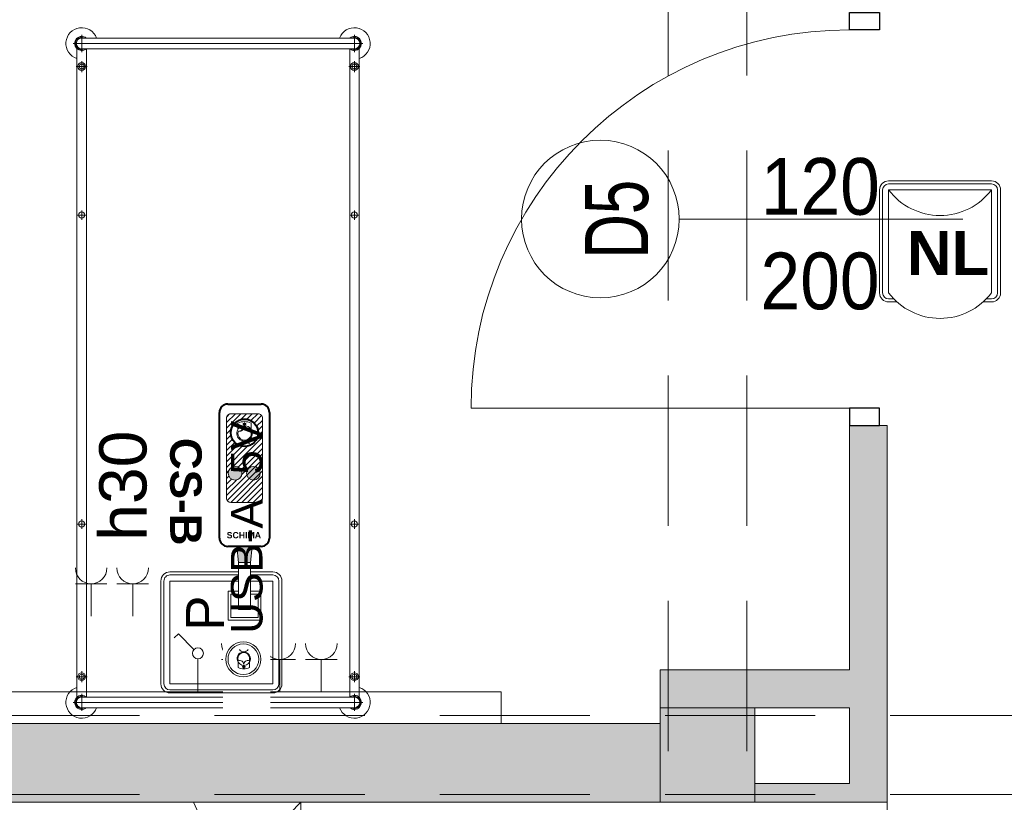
# Model space of a CAD drawing. Header units: centimetres. Extents: x -1253 to 21770, y -8842 to 3590.
# Tile 59 of 120: x -831 to -519, y 1833 to 2082. Entities that reach past the tile are written whole.
import ezdxf

# ---------------------------------------------------------------- set-up
doc = ezdxf.new("R2010")
doc.units = ezdxf.units.CM
for name, pattern in [('Dash', [60, 30, -30]), ('Hidden', [71.4375, 47.625, -23.8125]), ('Ponad', [39.688, 23.813, -15.875]), ('Ukryte', [71.438, 47.625, -23.813])]:
    doc.linetypes.add(name, pattern=pattern)
for name, color, linetype, lineweight in [('A-ANNO-NOTE', 131, 'Continuous', 9), ('A-AREA', 32, 'Continuous', 13), ('A-DETL', 90, 'Continuous', 9), ('A-DETL-GENF', 92, 'Continuous', 9), ('A-DETL-HDLN', 90, 'Ukryte', 9), ('A-DETL-MEDM', 33, 'Continuous', 13), ('A-DETL-THIN', 151, 'Continuous', 9), ('A-DOOR', 31, 'Continuous', 13), ('A-FLOR', 192, 'Continuous', 13), ('A-FLOR-OVHD', 1, 'Ponad', 9), ('A-WALL', 113, 'Continuous', 13), ('A-WALL-PATT', 111, 'Continuous', 13), ('I-FURN', 30, 'Continuous', 9), ('PRZYW_Elementy_inst_przyw', 7, 'Continuous', 9), ('Q-SPCQ', 91, 'Continuous', 9), ('S-COLS', 52, 'Continuous', 13)]:
    doc.layers.add(name, color=color, linetype=linetype, lineweight=lineweight)
doc.styles.add('adam', font='arialbd.ttf')
doc.styles.add('Arial', font='arial.ttf', dxfattribs={"width": 0.9, "height": 18})
doc.styles.add('Arial_1', font='arial.ttf', dxfattribs={"width": 0.7, "height": 20})
doc.styles.add('Arial_4', font='arial.ttf', dxfattribs={"height": 10})
doc.styles.add('Arial_5', font='arial.ttf', dxfattribs={"height": 12})
doc.styles.add('Arial_6', font='arial.ttf', dxfattribs={"height": 15})

# ---------------------------------------------------------------- blocks, each defined once
blk = doc.blocks.new('M_Concrete-Square-Column - 300 x 300mm-1795930-6_piętro IV __13_80 m_ - stan projektowany')
at = {"layer": 'S-COLS', "lineweight": 9}
blk.add_hatch(color=254, dxfattribs=at).paths.add_polyline_path([(15, -15), (15, 15), (-15, 15), (-15, -15)], flags=0)
for p, q in [((15, 15), (-15, 15)), ((-15, 15), (-15, -15)), ((15, -15), (15, 15)), ((-15, -15), (15, -15))]:
    blk.add_line(p, q, dxfattribs=at)
blk = doc.blocks.new('łóżko 195x90 typ FAMED _102039_ - łóżko 195x90 typ FAMED _102039_-1233017-6_piętro IV __13_80 m_ - stan projektowany')
at = {"layer": 'I-FURN'}
for p, q in [((-43.25, 101.53), (-43.25, 106.98)), ((43.25, 101.53), (43.25, 106.98)), ((45.97, 104.25), (-45.98, 104.25)), ((-43.25, 105.95), (43.25, 105.95)), ((-44.75, -103.1), (-44.75, 102.61)), ((-43.25, 102.55), (43.25, 102.55)), ((-41.75, 102.55), (-41.75, -103.1)), ((41.75, 102.61), (41.75, -103.05)), ((44.75, -103.1), (44.75, 102.61)), ((-45, 96.93), (-41.5, 96.93)), ((-43.25, 95.18), (-43.25, 98.68)), ((45, 96.93), (41.5, 96.93)), ((43.25, 95.18), (43.25, 98.68)), ((-43.25, 48.31), (-43.25, 51.31)), ((43.25, 48.31), (43.25, 51.31)), ((-44.75, 49.81), (-41.75, 49.81)), ((44.75, 49.81), (41.75, 49.81)), ((-43.25, -49.69), (-43.25, -46.69)), ((43.25, -49.69), (43.25, -46.69)), ((-44.75, -48.19), (-41.75, -48.19)), ((44.75, -48.19), (41.75, -48.19)), ((-45, -96.6), (-41.5, -96.6)), ((-43.25, -94.85), (-43.25, -98.35)), ((45, -96.6), (41.5, -96.6)), ((43.25, -94.85), (43.25, -98.35)), ((-43.25, -102.02), (-43.25, -107.47)), ((-43.25, -103.05), (43.25, -103.05)), ((43.25, -102.02), (43.25, -107.47)), ((-45.98, -104.75), (45.97, -104.75)), ((-43.25, -106.45), (43.25, -106.45))]:
    blk.add_line(p, q, dxfattribs=at)
for centre, radius in [((-43.25, 96.93), 1.25), ((-43.25, 96.93), 0.8), ((43.25, 96.93), 1.25), ((43.25, 96.93), 0.8), ((-43.25, 49.81), 1), ((43.25, 49.81), 1), ((-43.25, -48.19), 1), ((43.25, -48.19), 1), ((-43.25, -96.6), 1.25), ((-43.25, -96.6), 0.8), ((43.25, -96.6), 1.25), ((43.25, -96.6), 0.8)]:
    blk.add_circle(centre, radius, dxfattribs=at)
for centre, radius, start, end in [((-43.25, 104.25), 5, 19.8769, 252.5424), ((-43.25, 104.25), 2.23, 49.8221, 310.1779), ((-43.25, 104.25), 1.93, 62.0207, 297.9793), ((43.25, 104.25), 5, 287.4576, 160.1231), ((43.25, 104.25), 2.23, 229.8221, 130.1779), ((43.25, 104.25), 1.93, 242.0207, 117.9793), ((-43.25, 104.25), 1.7, 90, 270), ((43.25, 104.25), 1.7, 270, 90), ((-43.25, -104.75), 5, 107.4576, 340.1231), ((-43.25, -104.75), 2.23, 47.6113, 310.1779), ((-43.25, -104.75), 1.93, 62.0207, 297.9793), ((-43.25, -104.75), 1.7, 90, 270), ((43.25, -104.75), 5, 199.8769, 72.5424), ((43.25, -104.75), 2.23, 229.8221, 130.1779), ((43.25, -104.75), 1.93, 242.0207, 117.9793), ((43.25, -104.75), 1.7, 270, 90)]:
    blk.add_arc(centre, radius, start, end, dxfattribs=at)
blk = doc.blocks.new('Panel Gazowo Oswietleniowy 2 - Type 1-2423720-6_piętro IV __13_80 m_ - stan projektowany')
at = {"layer": 'Q-SPCQ'}
for p, q in [((47.5, 56.83), (57.5, 56.83)), ((52.5, 56.83), (52.5, 46.5)), ((60.67, 56.83), (70.67, 56.83)), ((65.67, 56.83), (65.67, 46.5)), ((80.18, 40.93), (78.87, 39.62)), ((85.12, 35.98), (80.18, 40.93)), ((86.36, 22.5), (86.36, 33)), ((93.87, 32.83), (103.87, 32.83)), ((98.87, 32.83), (98.87, 22.5)), ((107.33, 32.83), (117.33, 32.83)), ((112.33, 32.83), (112.33, 22.5)), ((120.5, 32.83), (130.5, 32.83)), ((125.5, 32.83), (125.5, 22.5)), ((-157.5, 22.5), (182.5, 22.5)), ((182.5, 22.5), (182.5, 12.5))]:
    blk.add_line(p, q, dxfattribs=at)
blk.add_circle((86.36, 34.75), 1.75, dxfattribs=at)
for centre, end in [((52.5, 61.83), 0), ((65.67, 61.83), 0), ((98.87, 37.83), 360), ((112.33, 37.83), 360), ((125.5, 37.83), 360)]:
    blk.add_arc(centre, 5, 180, end, dxfattribs=at)
blk = doc.blocks.new('DRZWI 1S - automatyczna etykieta - Drzwi 120-2386914-6_piętro IV __13_80 m_ - stan projektowany')
at = {"layer": 'A-DETL-GENF'}
for p, q in [((-65.5, 3.5), (-60, 3.5)), ((-65.5, -6), (-65.5, 3.5)), ((-60, 3.5), (-60, -6)), ((60, 3.5), (65.5, 3.5)), ((60, -6), (60, 3.5)), ((65.5, 3.5), (65.5, -6)), ((-60, -6), (-65.5, -6)), ((65.5, -6), (60, -6))]:
    blk.add_line(p, q, dxfattribs=at)
at = {"layer": 'A-DETL-MEDM', "lineweight": 25}
for p, q in [((-65.5, -6), (-65.5, 3.5)), ((-65.5, 3.5), (-60, 3.5)), ((-60, 3.5), (-60, -6)), ((60, 3.5), (60, -6)), ((65.5, 3.5), (60, 3.5)), ((65.5, -6), (65.5, 3.5)), ((-60, -6), (-65.5, -6)), ((60, -6), (65.5, -6))]:
    blk.add_line(p, q, dxfattribs=at)
at = {"layer": 'A-DOOR'}
blk.add_line((60, -6), (60, -126), dxfattribs=at)
blk.add_arc((60, -6), 120, 180, 270, dxfattribs=at)
blk = doc.blocks.new('LN-4kB')
for centre in [(0, 9.5), (0, -23.14)]:
    blk.add_arc(centre, 20.48, 217.175, 322.825)
at = {"layer": 'PRZYW_Elementy_inst_przyw'}
for p, q in [((16.32, 0), (-16.32, 0)), ((-19.2, -2.88), (-19.2, -35.52)), ((-18.24, -2.88), (-18.24, -35.52)), ((-16.32, -0.96), (16.32, -0.96)), ((18.24, -2.88), (18.24, -35.52)), ((19.2, -35.52), (19.2, -2.88)), ((-16.32, -37.44), (-14.67, -37.44)), ((14.67, -37.44), (16.32, -37.44)), ((-16.32, -38.4), (-13.67, -38.4)), ((13.67, -38.4), (16.32, -38.4))]:
    blk.add_line(p, q, dxfattribs=at)
at = {"layer": 'PRZYW_Elementy_inst_przyw', "color": 7}
for p, q in [((-16.32, -35.52), (-16.32, -2.88)), ((-16.32, -2.88), (16.32, -2.88)), ((16.32, -2.88), (16.32, -35.52))]:
    blk.add_line(p, q, dxfattribs=at)
at = {"layer": 'PRZYW_Elementy_inst_przyw'}
for centre, radius, start, end in [((-16.32, -2.88), 2.88, 90, 180), ((16.32, -2.88), 2.88, 0, 90), ((-16.32, -2.88), 1.92, 90, 180), ((16.32, -2.88), 1.92, 0, 90), ((-16.32, -35.52), 2.88, 180, 270), ((-16.32, -35.52), 1.92, 180, 270), ((16.32, -35.52), 2.88, 270, 0), ((16.32, -35.52), 1.92, 270, 0)]:
    blk.add_arc(centre, radius, start, end, dxfattribs=at)
at = {"layer": 'PRZYW_Elementy_inst_przyw', "color": 150, "lineweight": 5, "insert": (-10.49, -15.87), "char_height": 2.5, "width": 28.6554, "attachment_point": 1, "style": 'adam'}
blk.add_mtext('{\\H5.6x;\\C256;NL}', dxfattribs=at)
blk = doc.blocks.new('Ikona')
at = {"layer": 'PRZYW_Elementy_inst_przyw'}
h = blk.add_hatch(color=1, dxfattribs=at)
h.dxf.hatch_style = 1
h.paths.add_polyline_path([(-1065.97, 3801.31), (-1066.17, 3801.31), (-1066.17, 3801.08), (-1065.97, 3801.08)])
h.paths.add_polyline_path([(-1065.97, 3801.08), (-1066.17, 3801.08), (-1066.17, 3800.87), (-1065.97, 3800.87)])
h.paths.add_polyline_path([(-1065.74, 3801.08), (-1065.97, 3801.08), (-1065.97, 3800.87), (-1065.74, 3800.87)])
h.paths.add_polyline_path([(-1066.17, 3801.08), (-1066.41, 3801.08), (-1066.41, 3800.87), (-1066.17, 3800.87)])
h.paths.add_polyline_path([(-1065.97, 3800.87), (-1066.17, 3800.87), (-1066.17, 3800.64), (-1065.97, 3800.64)])
at = {"layer": 'PRZYW_Elementy_inst_przyw', "color": 1}
for p, q in [((-1067.65, 3799.71), (-1067.65, 3801.21)), ((-1064.49, 3799.71), (-1064.49, 3801.21))]:
    blk.add_line(p, q, dxfattribs=at)
for points in [[(-1065.74, 3801.08), (-1065.74, 3800.87), (-1066.41, 3800.87), (-1066.41, 3801.08)], [(-1066.17, 3801.31), (-1065.97, 3801.31), (-1065.97, 3800.64), (-1066.17, 3800.64)]]:
    blk.add_lwpolyline(points, close=True, dxfattribs=at)
for centre, radius, start, end in [((-1066.07, 3798.74), 1.85, 31.7978, 276.8309), ((-1066.07, 3798.03), 3.55, 63.5398, 116.4602), ((-1066.07, 3798.72), 1.65, 89.6447, 89.8927), ((-1066.06, 3798.68), 1.6, 156.7793, 23.2207), ((-1066.08, 3798.74), 1.86, 277.2029, 31.4258), ((-1066.07, 3795.45), 1.43, 32.8175, 147.1825)]:
    blk.add_arc(centre, radius, start, end, dxfattribs=at)
at = {"layer": 'PRZYW_Elementy_inst_przyw', "color": 1, "lineweight": 5}
for centre, start, end in [((-1067.2, 3800.4), 253.1892, 358.3615), ((-1064.92, 3800.4), 181.6385, 286.8108)]:
    blk.add_arc(centre, 1.14, start, end, dxfattribs=at)
blk = doc.blocks.new('CS-B')
at = {"layer": 'PRZYW_Elementy_inst_przyw', "lineweight": 5}
for color, points in [(252, [(-9.2, -41.4), (-5.42, -41.4), (-4.88, -46.5), (-9.75, -46.5)]), (256, [(-2.15, -69.7, 1), (-6.52, -69.7, 1)])]:
    blk.add_hatch(color=color, dxfattribs=at).paths.add_polyline_path(points)
h = blk.add_hatch(dxfattribs=at)
h.set_pattern_fill('ANSI31', color=252, scale=0.395406, angle=180, style=0)
h.set_pattern_definition([(225, (-523.8423, 9872.2787), (0.88771144, -0.88771144), [])])
h.paths.add_polyline_path([(-11.68, -60.46), (-2.94, -60.46, -0.414214), (-1.62, -61.77), (-1.62, -87.24, -0.414214), (-2.94, -88.55), (-11.68, -88.55, -0.414214), (-13, -87.24), (-13, -61.77, -0.414214)])
h.paths.add_polyline_path([(-2.96, -82.55, 1), (-11.66, -82.55, 1)], flags=16)
h.paths.add_polyline_path([(-2.15, -69.7, 1), (-6.52, -69.7, 1)], flags=16)
h.paths.add_polyline_path([(-9.41, -83.63, 1.700181), (-7.33, -79.89, 0.030049), (-7.62, -79.91, 0.544216)], flags=0)
h.paths.add_polyline_path([(-5.4, -83.1, 1.517175), (-9.28, -83.1, -0.49408), (-7.34, -84.49, -0.49408)], flags=0)
h.paths.add_polyline_path([(-7.77, -85.42), (-7.46, -85.42), (-7.46, -85.73), (-7.19, -85.73), (-7.19, -85.42), (-6.88, -85.42), (-6.88, -85.16), (-7.19, -85.16), (-7.19, -84.85), (-7.46, -84.85), (-7.46, -85.16), (-7.77, -85.16)], flags=0)
h = blk.add_hatch(color=256, dxfattribs=at)
edge = h.paths.add_edge_path()
edge.add_arc((-10.15, -69.7), 2.18, 0, 360)
at = {"layer": 'PRZYW_Elementy_inst_przyw'}
for p, q in [((16.32, 0), (-16.32, 0)), ((-19.2, -2.88), (-19.2, -22.6)), ((-18.24, -2.88), (-18.24, -22.35)), ((18.24, -2.88), (18.24, -35.52)), ((19.2, -35.52), (19.2, -2.88)), ((-19.2, -22.6), (-19.2, -35.52)), ((-18.24, -22.35), (-18.24, -35.52)), ((-16.32, -37.44), (-9.2, -37.44)), ((-5.42, -37.44), (16.32, -37.44)), ((-16.32, -38.4), (-9.2, -38.4)), ((-5.42, -38.4), (16.32, -38.4))]:
    blk.add_line(p, q, dxfattribs=at)
at = {"layer": 'PRZYW_Elementy_inst_przyw', "color": 0}
blk.add_line((-16.32, -0.96), (16.32, -0.96), dxfattribs=at)
at = {"layer": 'PRZYW_Elementy_inst_przyw', "color": 252}
for p, q in [((-9.75, -46.5), (-9.2, -41.4)), ((-5.91, -41.4), (-8.71, -41.4)), ((-4.88, -46.5), (-5.42, -41.4))]:
    blk.add_line(p, q, dxfattribs=at)
at = {"layer": 'PRZYW_Elementy_inst_przyw', "lineweight": 40}
for p, q in [((-12.6, -46.5), (-2.02, -46.5)), ((-15.24, -89), (-15.24, -49.13)), ((0.62, -49.13), (0.62, -89)), ((-2.02, -91.64), (-12.6, -91.64))]:
    blk.add_line(p, q, dxfattribs=at)
at = {"layer": 'PRZYW_Elementy_inst_przyw', "color": 7}
for points in [[(-16.32, -21.91), (-16.32, -2.88), (16.32, -2.88), (16.32, -35.52), (-5.42, -35.52)], [(-9.2, -35.52), (-16.32, -35.52), (-16.32, -21.91)]]:
    blk.add_lwpolyline(points, dxfattribs=at)
at = {"layer": 'PRZYW_Elementy_inst_przyw', "linetype": 'Continuous', "lineweight": 5}
blk.add_lwpolyline([(-9.2, -32.3), (-12.52, -32.3), (-12.52, -23.11), (-2.09, -23.11), (-2.09, -32.3), (-5.42, -32.3)], dxfattribs=at)
at = {"layer": 'PRZYW_Elementy_inst_przyw', "linetype": 'Hidden', "lineweight": 5}
blk.add_lwpolyline([(-9.2, -31.34), (-11.63, -31.34), (-11.63, -23.97), (-2.99, -23.97), (-2.99, -31.34), (-5.42, -31.34)], dxfattribs=at)
at = {"layer": 'PRZYW_Elementy_inst_przyw', "lineweight": 5}
blk.add_lwpolyline([(-9.2, -26.45), (-5.42, -26.45), (-5.42, -41.4), (-9.2, -41.4)], close=True, dxfattribs=at)
at = {"layer": 'PRZYW_Elementy_inst_przyw'}
blk.add_lwpolyline([(-2.94, -60.46, -0.414214), (-1.62, -61.77), (-1.62, -87.24, -0.414214), (-2.94, -88.55), (-11.68, -88.55, -0.414214), (-13, -87.24), (-13, -61.77, -0.414214), (-11.68, -60.46)], format="xyb", close=True, dxfattribs=at)
at = {"layer": 'PRZYW_Elementy_inst_przyw', "lineweight": 5}
for radius in [5.55, 4.87]:
    blk.add_circle((-6.96, -10.7), radius, dxfattribs=at)
at = {"layer": 'PRZYW_Elementy_inst_przyw'}
for centre in [(-10.15, -69.7), (-4.34, -69.7)]:
    blk.add_circle(centre, 2.18, dxfattribs=at)
at = {"layer": 'PRZYW_Elementy_inst_przyw', "lineweight": 40}
blk.add_circle((-7.31, -82.55), 4.35, dxfattribs=at)
at = {"layer": 'PRZYW_Elementy_inst_przyw'}
for centre, radius, start, end in [((-16.32, -2.88), 2.88, 90, 180), ((16.32, -2.88), 2.88, 0, 90), ((-16.32, -35.52), 2.88, 180, 270), ((-16.32, -35.52), 1.92, 180, 270), ((16.32, -35.52), 2.88, 270, 0), ((16.32, -35.52), 1.92, 270, 0)]:
    blk.add_arc(centre, radius, start, end, dxfattribs=at)
at = {"layer": 'PRZYW_Elementy_inst_przyw', "color": 0}
for centre, start, end in [((-16.32, -2.88), 90, 180), ((16.32, -2.88), 0, 90)]:
    blk.add_arc(centre, 1.92, start, end, dxfattribs=at)
at = {"layer": 'PRZYW_Elementy_inst_przyw', "lineweight": 40}
for centre, start, end in [((-12.6, -49.13), 90, 180), ((-2.02, -49.13), 0, 90), ((-12.6, -89), 180, 270), ((-2.02, -89), 270, 0)]:
    blk.add_arc(centre, 2.64, start, end, dxfattribs=at)
at = {"layer": 'PRZYW_Elementy_inst_przyw', "lineweight": 5, "xscale": 1.155937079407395, "yscale": 1.155937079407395, "zscale": 1.155937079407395}
blk.add_blockref('Ikona', (1225.21, -4402), dxfattribs=at)
at = {"layer": 'PRZYW_Elementy_inst_przyw', "lineweight": 5, "xscale": 1.318019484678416, "yscale": 1.318019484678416, "zscale": 1.318019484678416, "rotation": 180}
blk.add_blockref('Ikona', (-1412.43, 4924.47), dxfattribs=at)
at = {"layer": 'PRZYW_Elementy_inst_przyw', "insert": (-1.67, -51.05), "char_height": 3.295, "width": 10.5574, "attachment_point": 1, "rotation": 180, "style": 'adam'}
blk.add_mtext('{\\H0.6x;SCHIMA}', dxfattribs=at)
at = {"layer": 'PRZYW_Elementy_inst_przyw', "lineweight": 5, "insert": (6.26, -80.92), "char_height": 2.5, "width": 68.9633, "attachment_point": 1, "rotation": 90, "style": 'adam'}
blk.add_mtext('{\\H4x;CS-B}', dxfattribs=at)

msp = doc.modelspace()

# ---------------------------------------------------------------- hatches: boundary and pattern name
at = {"layer": 'A-WALL-PATT'}
h = msp.add_hatch(color=9, dxfattribs=at)
h.paths.add_polyline_path([(-555.62, 1833.33), (-555.62, 1952.83), (-567.62, 1952.83), (-567.62, 1833.33)], flags=0)
h.paths.add_polyline_path([(-555.62, 2173.83), (-555.62, 2482.83), (-567.62, 2482.83), (-567.62, 2173.83)], flags=0)
h.paths.add_polyline_path([(-555.62, 2703.83), (-555.62, 2824.33), (-567.62, 2824.33), (-567.62, 2703.83), (-558.12, 2703.83)], flags=0)
for points in [[(-567.62, 1863.33), (-567.62, 1875.33), (-627.62, 1875.33), (-627.62, 1863.33), (-597.62, 1863.33)], [(-628.34, 1833.33), (-627.62, 1833.33), (-627.62, 1858.33), (-1197.62, 1858.33), (-1197.62, 1833.33), (-719.31, 1833.33)], [(-567.62, 1833.33), (-567.62, 1839.33), (-597.62, 1839.33), (-597.62, 1833.33), (-582.85, 1833.33)]]:
    msp.add_hatch(color=9, dxfattribs=at).paths.add_polyline_path(points, flags=0)

# ---------------------------------------------------------------- linework, layer by layer
at = {"layer": 'A-ANNO-NOTE', "lineweight": 13}
msp.add_line((-531.62, 2018.33), (-621.62, 2018.33), dxfattribs=at)
msp.add_line((-531.62, 2018.33), (-621.62, 2018.33), dxfattribs=at)
msp.add_circle((-646.62, 2018.33), 25, dxfattribs=at)
at = {"layer": 'A-AREA', "lineweight": 9}
msp.add_line((-1037.41, 1533.33), (-741.62, 1833.33), dxfattribs=at)
at = {"layer": 'A-DETL', "linetype": 'Dash', "lineweight": 25}
msp.add_open_spline([(-552.77, 2638.57), (-478.91, 2638.57), (-476.08, 2638.57), (-439.12, 2638.57), (-439.12, 2601.62), (-439.12, 2598.79), (-439.12, 2573.54), (-439.12, 1655.82), (-439.12, 1618.87), (-439.12, 1616.04), (-439.12, 1512.36), (-439.12, 1509.53), (-439.12, 1472.57), (-476.08, 1472.57), (-478.91, 1472.57), (-555.62, 1472.57)], degree=3, knots=[0, 0, 0, 0, 1.242892, 2.082132, 2.921372, 3.63261, 13.975949, 24.692511, 35.163852, 36.732804, 37.928533, 39.497485, 40.336725, 41.175965, 42.450024, 42.450024, 42.450024, 42.450024], dxfattribs=at)
at = {"layer": 'A-DETL-HDLN'}
for p, q in [((-625.12, 420.83), (-625.12, 2793.33)), ((-600.12, 420.83), (-600.12, 2793.33)), ((-1197.62, 1835.83), (1172.38, 1835.83))]:
    msp.add_line(p, q, dxfattribs=at)
at = {"layer": 'A-DETL-THIN'}
msp.add_line((-775.62, 1833.33), (-741.62, 1758.33), dxfattribs=at)
at = {"layer": 'A-FLOR', "lineweight": 9}
msp.add_line((-741.62, 1833.33), (-741.62, 1533.33), dxfattribs=at)
at = {"layer": 'A-FLOR-OVHD'}
msp.add_line((-555.62, 1833.33), (-555.62, 1383.33), dxfattribs=at)
at = {"layer": 'A-WALL', "lineweight": 9}
for p, q in [((-567.62, 1952.83), (-567.62, 1875.33)), ((-555.62, 1952.83), (-558.12, 1952.83)), ((-555.62, 1833.33), (-555.62, 1952.83)), ((-567.62, 1875.33), (-627.62, 1875.33)), ((-627.62, 1875.33), (-627.62, 1863.33)), ((-597.62, 1863.33), (-567.62, 1863.33)), ((-567.62, 1863.33), (-567.62, 1839.33)), ((-627.62, 1858.33), (-1197.62, 1858.33)), ((-567.62, 1839.33), (-597.62, 1839.33)), ((-1197.62, 1833.33), (-627.62, 1833.33)), ((-597.62, 1833.33), (-555.62, 1833.33))]:
    msp.add_line(p, q, dxfattribs=at)

# ---------------------------------------------------------------- block references
at = {"layer": 'A-DOOR', "rotation": 269.9999999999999}
msp.add_blockref('DRZWI 1S - automatyczna etykieta - Drzwi 120-2386914-6_piętro IV __13_80 m_ - stan projektowany', (-561.62, 2018.33), dxfattribs=at)
at = {"layer": 'I-FURN'}
msp.add_blockref('łóżko 195x90 typ FAMED _102039_ - łóżko 195x90 typ FAMED _102039_-1233017-6_piętro IV __13_80 m_ - stan projektowany', (-767.87, 1969.77), dxfattribs=at)
at = {"layer": 'PRZYW_Elementy_inst_przyw', "color": 252, "lineweight": 5}
msp.add_blockref('LN-4kB', (-538.87, 2030.43), dxfattribs=at)
at = {"layer": 'Q-SPCQ'}
msp.add_blockref('Panel Gazowo Oswietleniowy 2 - Type 1-2423720-6_piętro IV __13_80 m_ - stan projektowany', (-860.62, 1845.83), dxfattribs=at)
at = {"layer": 'S-COLS', "lineweight": 9}
msp.add_blockref('M_Concrete-Square-Column - 300 x 300mm-1795930-6_piętro IV __13_80 m_ - stan projektowany', (-612.62, 1848.33), dxfattribs=at)

# ---------------------------------------------------------------- texts
at = {"layer": 'A-ANNO-NOTE', "lineweight": 211, "char_height": 18, "width": 38.07, "attachment_point": 5, "line_spacing_factor": 0.936439, "style": 'Arial'}
for s, insert in [('\\pxqc,t6.35,12.7,19.05,25.4,31.75,38.1,44.45,50.8,57.15,63.5,69.85,76.2,82.55,88.9,95.25,101.6,107.95,114.3,120.65,127,133.35,139.7,146.05,152.4,158.75,165.1,171.45,177.8,184.15,190.5,196.85,203.2;{120}', (-576.86, 2028.56)), ('\\pxqc,t6.35,12.7,19.05,25.4,31.75,38.1,44.45,50.8,57.15,63.5,69.85,76.2,82.55,88.9,95.25,101.6,107.95,114.3,120.65,127,133.35,139.7,146.05,152.4,158.75,165.1,171.45,177.8,184.15,190.5,196.85,203.2;{200}', (-576.95, 1998.56))]:
    msp.add_mtext(s, dxfattribs=dict(at, insert=insert))
at = {"layer": 'A-ANNO-NOTE', "lineweight": 211, "insert": (-641.33, 2018.26), "char_height": 20, "width": 25.97, "attachment_point": 5, "rotation": 90, "line_spacing_factor": 0.936439, "style": 'Arial_1'}
msp.add_mtext('\\pxqc,t4.445,8.89,13.335,17.78,22.225,26.67,31.115,35.56,40.005,44.45,48.895,53.34,57.785,62.23,66.675,71.12,75.565,80.01,84.455,88.9,93.345,97.79,102.235,106.68,111.125,115.57,120.015,124.46,128.905,133.35,137.795,142.24;{D5}', dxfattribs=at)

# ---------------------------------------------------------------- next in the draw order: texts
at = {"layer": 'A-ANNO-NOTE', "lineweight": 13, "rotation": 90, "line_spacing_factor": 0.936439, "bg_fill": 3, "box_fill_scale": 1.25, "bg_fill_color": 256, "bg_fill_true_color": 13158600, "bg_fill_transparency": 0}
for s, insert, char_height, width, attachment_point, style in [('\\pxqc,t12.7,25.4,38.1,50.8,63.5,76.2,88.9,101.6,114.3,127,139.7,152.4,165.1,177.8,190.5,203.2,215.9,228.6,241.3,254,266.7,279.4,292.1,304.8,317.5,330.2,342.9,355.6,368.3,381,393.7,406.4;{USB-A  5V}', (-758.7, 1920.56), 10, 113.1, 5, 'Arial_4'), ('\\pxt8.46667,16.93333,25.4,33.86667,42.33333,50.8,59.26667,67.73333,76.2,84.66667,93.13333,101.6,110.06667,118.53333,127,135.46667,143.93333,152.4,160.86667,169.33333,177.8,186.26667,194.73333,203.2,211.66667,220.13333,228.6,237.06667,245.53333,254,262.46667,270.93333;{h30}', (-805.56, 1916.27), 15, 36.764, 1, 'Arial_6')]:
    msp.add_mtext(s, dxfattribs=dict(at, insert=insert, char_height=char_height, width=width, attachment_point=attachment_point, style=style))

# ---------------------------------------------------------------- next in the draw order: linework, layer by layer
at = {"layer": 'A-DETL-HDLN'}
msp.add_line((-1197.62, 1860.83), (1172.38, 1860.83), dxfattribs=at)

# ---------------------------------------------------------------- next in the draw order: block references
at = {"layer": 'PRZYW_Elementy_inst_przyw', "lineweight": 5, "rotation": 180}
msp.add_blockref('CS-B', (-766.8, 1868), dxfattribs=at)

# ---------------------------------------------------------------- next in the draw order: texts
at = {"layer": 'A-ANNO-NOTE', "lineweight": 13, "insert": (-772.02, 1893.32), "char_height": 12, "width": 12.019, "attachment_point": 5, "rotation": 90, "line_spacing_factor": 0.936439, "style": 'Arial_5'}
msp.add_mtext('\\pxqc,t10.58333,21.16667,31.75,42.33333,52.91667,63.5,74.08333,84.66667,95.25,105.83333,116.41667,127,137.58333,148.16667,158.75,169.33333,179.91667,190.5,201.08333,211.66667,222.25,232.83333,243.41667,254,264.58333,275.16667,285.75,296.33333,306.91667,317.5,328.08333,338.66667;{P}', dxfattribs=at)

doc.saveas('drawing.dxf')
